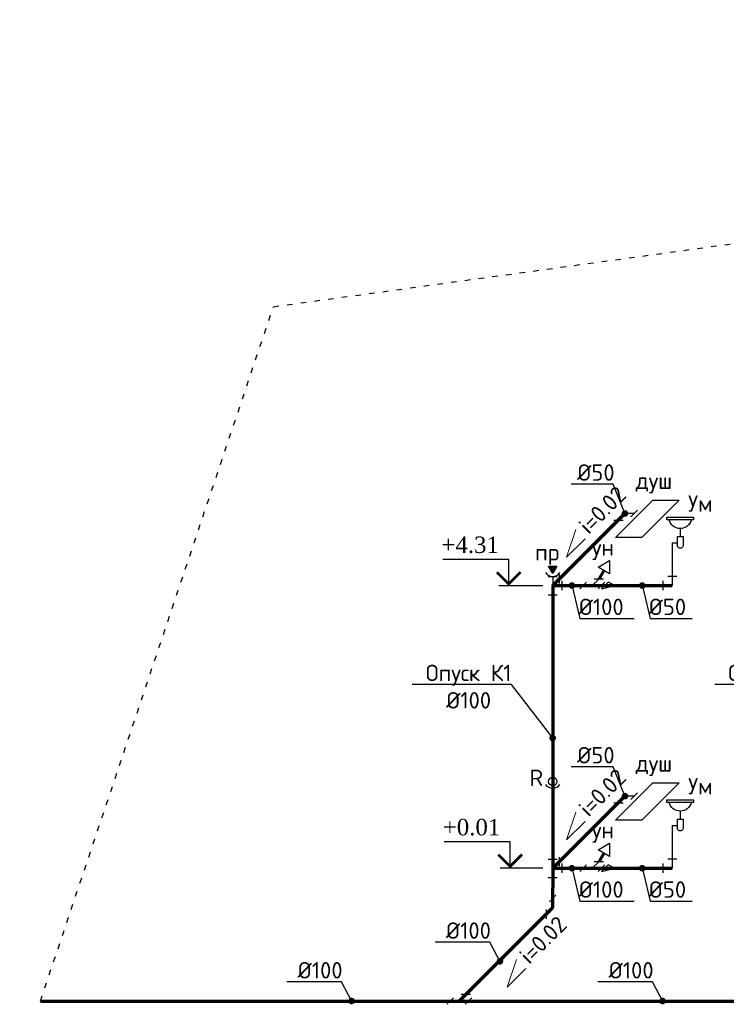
# Model space of a CAD drawing. Extents: x -4445 to 1909585, y 1860 to 289234.
# Tile 100 of 110: x 720560 to 731306, y 194392 to 209371. Entities that reach past the tile are written whole.
import ezdxf
from ezdxf import colors
from ezdxf.entities.mleader import LeaderData, LeaderLine
from ezdxf.enums import TextEntityAlignment as Align
from ezdxf.math import Vec2, Vec3

# ---------------------------------------------------------------- set-up
doc = ezdxf.new("R2010")
doc.units = 0
doc.header["$LTSCALE"] = 0.5
doc.header["$MEASUREMENT"] = 0
doc.linetypes.add('ACAD_ISO03W100', pattern=[30, 12, -18])
doc.layers.get('0').update_dxf_attribs({"linetype": 'CONTINUOUS', "lineweight": 18})
doc.layers.add('U 20', color=7, linetype='CONTINUOUS')
doc.layers.add('ВК', color=7, linetype='CONTINUOUS', lineweight=25)
doc.layers.add('К1', color=24, linetype='бытовая канализация', lineweight=70)
doc.styles.add('GOST', font='isocpeur.ttf')
doc.styles.add('Isocpeur', font='isocpeui.ttf', dxfattribs={"height": 250})
doc.styles.get("Standard").update_dxf_attribs({"font": 'spds.shx', "oblique": 15})
doc.styles.add('Наименование', font='times.ttf')
doc.linetypes.add('бытовая канализация', pattern='A,5,-0.5,["К1",Standard,S=0.7,R=0,X=0,Y=-0.35],-2', length=7.5)

# ---------------------------------------------------------------- blocks, each defined once
blk = doc.blocks.new('_Dot')
at = {"color": 0, "linetype": 'ByBlock', "lineweight": -2}
blk.add_line((-0.5, 0), (-1, 0), dxfattribs=at)
at = {"color": 0, "linetype": 'ByBlock', "const_width": 0.5}
blk.add_lwpolyline([(-0.25, 0, 1), (0.25, 0, 1)], format="xyb", close=True, dxfattribs=at)
blk = doc.blocks.new('Умывальник схема')
at = {"color": 7, "lineweight": 30, "ltscale": 250}
for p, q in [((13263, 19024), (13263, 18903)), ((13309, 18903), (13217, 18903)), ((13217, 18903), (13217, 18770)), ((13309, 18903), (13309, 18770)), ((13384, 18805), (13309, 18805))]:
    blk.add_line(p, q, dxfattribs=at)
blk.add_lwpolyline([(13466, 19197), (13062, 19197), (13062, 19157), (13466, 19157)], close=True, dxfattribs=at)
for centre, radius, start, end in [((13264, 19196), 173, 193.0686, 346.9314), ((13263, 18770), 45.9, 180, 0.0003)]:
    blk.add_arc(centre, radius, start, end, dxfattribs=at)

msp = doc.modelspace()

# ---------------------------------------------------------------- hatches: boundary and pattern name
at = {"ltscale": 250}
h = msp.add_hatch(color=256, dxfattribs=at)
h.dxf.hatch_style = 1
h.set_gradient(color1=(0, 153, 76), color2=(0, 153, 76), tint=1)
h.paths.add_polyline_path([(728728.762, 201056.554), (728603.762, 201056.554), (728666.262, 200948.301)])

# ---------------------------------------------------------------- linework, layer by layer
at = {"color": 26, "lineweight": 30, "ltscale": 250}
for p, q in [((729765.555, 201858.587), (729666.56, 201759.592)), ((729905.555, 201858.587), (729765.555, 201858.587)), ((729955.053, 201908.084), (729856.058, 201809.089)), ((729596.56, 201759.592), (729736.56, 201759.592)), ((730485.595, 201412.669), (730485.595, 200762.669)), ((728596.262, 200902.669), (728736.262, 200902.669)), ((728666.262, 200902.669), (728666.262, 200622.669)), ((728765.257, 200931.664), (728765.257, 200791.664)), ((730555.595, 200902.669), (730415.595, 200902.669)), ((730485.595, 200902.669), (730485.595, 200762.669)), ((728666.262, 200762.669), (728765.257, 200861.664)), ((728666.262, 200762.669), (728806.262, 200762.669)), ((728806.262, 200832.669), (728806.262, 200692.669)), ((729178.305, 200812.166), (729079.31, 200713.171)), ((729128.808, 200762.669), (729408.808, 200762.669)), ((729268.808, 200762.669), (729367.803, 200861.664)), ((729437.803, 200861.664), (729297.803, 200861.664)), ((729458.305, 200812.166), (729359.31, 200713.171)), ((729508.305, 200812.166), (729409.31, 200713.171)), ((730345.595, 200692.669), (730345.595, 200832.669)), ((730485.595, 200762.669), (730345.595, 200762.669)), ((728596.262, 200622.669), (728736.262, 200622.669)), ((729955.053, 197608.084), (729856.058, 197509.089)), ((729596.56, 197459.592), (729736.56, 197459.592)), ((729765.555, 197558.587), (729666.56, 197459.592)), ((729905.555, 197558.587), (729765.555, 197558.587)), ((730485.595, 197112.669), (730485.595, 196462.669)), ((728596.262, 196602.669), (728736.262, 196602.669)), ((728666.262, 196602.669), (728666.262, 196322.669)), ((728666.262, 196462.669), (728765.257, 196561.664)), ((728765.257, 196631.664), (728765.257, 196491.664)), ((728806.262, 196532.669), (728806.262, 196392.669)), ((729268.808, 196462.669), (729367.803, 196561.664)), ((729437.803, 196561.664), (729297.803, 196561.664)), ((730345.595, 196392.669), (730345.595, 196532.669)), ((730555.595, 196602.669), (730415.595, 196602.669)), ((730485.595, 196602.669), (730485.595, 196462.669)), ((728666.262, 196462.669), (728806.262, 196462.669)), ((729178.305, 196512.166), (729079.31, 196413.171)), ((729128.808, 196462.669), (729408.808, 196462.669)), ((729458.305, 196512.166), (729359.31, 196413.171)), ((729508.305, 196512.166), (729409.31, 196413.171)), ((730485.595, 196462.669), (730345.595, 196462.669)), ((728596.262, 196322.669), (728736.262, 196322.669)), ((728715.759, 196052.166), (728616.764, 195953.171)), ((728666.262, 195862.669), (728666.262, 196002.669)), ((728666.262, 195862.669), (728567.267, 195763.674)), ((728567.267, 195833.674), (728567.267, 195693.674)), ((727156.303, 194492.71), (727057.308, 194393.715)), ((727106.805, 194443.212), (727386.805, 194443.212)), ((727246.805, 194443.212), (727345.8, 194542.207)), ((727415.8, 194542.207), (727275.8, 194542.207)), ((727436.303, 194492.71), (727337.308, 194393.715))]:
    msp.add_line(p, q, dxfattribs=at)
at = {"lineweight": 30, "ltscale": 250}
for points in [[(730021.965, 201495.926), (729621.965, 201495.926), (730187.65, 202061.612), (730587.65, 202061.612), (730021.965, 201495.926)], [(730021.965, 197195.926), (729621.965, 197195.926), (730187.65, 197761.612), (730587.65, 197761.612), (730021.965, 197195.926)]]:
    msp.add_lwpolyline(points, dxfattribs=at)
at = {"ltscale": 250}
for points in [[(729160.25, 201475.812), (728877.408, 201192.969), (729018.829, 201617.233)], [(729160.25, 197175.812), (728877.408, 196892.969), (729018.829, 197317.233)], [(728258.057, 194935.062), (727975.214, 194652.219), (728116.635, 195076.483)]]:
    msp.add_lwpolyline(points, dxfattribs=at)
at = {"lineweight": 30, "ltscale": 250}
msp.add_lwpolyline([(728603.762, 201056.554), (728728.762, 201056.554), (728666.262, 200948.301)], close=True, dxfattribs=at)
at = {"color": 7, "lineweight": 30, "ltscale": 250}
for points in [[(729529.405, 200941.568), (729356.2, 201041.568), (729529.405, 201141.568), (729529.405, 200941.568)], [(729529.405, 196641.568), (729356.2, 196741.568), (729529.405, 196841.568), (729529.405, 196641.568)]]:
    msp.add_lwpolyline(points, dxfattribs=at)
at = {"color": 26, "lineweight": 30, "ltscale": 250}
for points in [[(729409.31, 200713.171), (729610.408, 200762.669), (729508.305, 200812.166)], [(729409.31, 196413.171), (729610.408, 196462.669), (729508.305, 196512.166)]]:
    msp.add_lwpolyline(points, dxfattribs=at)
at = {"lineweight": 30, "ltscale": 250}
msp.add_circle((728666.262, 197783.127), 65, dxfattribs=at)
for centre in [(728666.262, 201034.636), (728666.262, 197812.578)]:
    msp.add_arc(centre, 131.967, 215.0235706, 324.9764294, dxfattribs=at)
at = {"layer": 'U 20', "color": 1}
for p, q in [((728515.415, 200758.446), (727847.766, 200758.446)), ((728516.262, 196462.669), (727869.066, 196462.669))]:
    msp.add_line(p, q, dxfattribs=at)
for points in [[(727997.766, 200758.446), (727997.766, 201158.446), (726993.584, 201158.446)], [(728019.066, 196462.669), (728019.066, 196862.669), (727014.884, 196862.669)]]:
    msp.add_lwpolyline(points, dxfattribs=at)
for points in [[(728177.766, 200966.726, 40, 40, 0), (727997.766, 200786.726, 40, 40, 0), (727817.766, 200966.726, 40, 40, 0)], [(728199.066, 196670.949, 40, 40, 0), (728019.066, 196490.949, 40, 40, 0), (727839.066, 196670.949, 40, 40, 0)]]:
    msp.add_lwpolyline(points, format="xyseb", dxfattribs=at)
at = {"layer": 'ВК', "color": 7, "linetype": 'ACAD_ISO03W100', "ltscale": 14}
msp.add_lwpolyline([(720876.057, 194442.365), (724417.9, 205005.1), (760880.6, 210008.6), (768253.457, 210008.6), (768253.457, 211956.165)], dxfattribs=at)
at = {"layer": 'К1', "ltscale": 750}
for p, q in [((729765.555, 201858.587), (728665.415, 200758.446)), ((728666.262, 200762.669), (730485.595, 200762.669)), ((729765.555, 197558.587), (728665.415, 196458.446)), ((728666.262, 196462.669), (728665.415, 195861.822)), ((728666.262, 196462.669), (730485.595, 196462.669))]:
    msp.add_line(p, q, dxfattribs=at)
at = {"layer": 'К1', "ltscale": 250}
for p, q in [((729442.803, 200991.568), (729367.803, 200861.664)), ((729442.803, 196691.568), (729367.803, 196561.664))]:
    msp.add_line(p, q, dxfattribs=at)
at = {"layer": 'К1', "ltscale": 500}
for p, q in [((728666.262, 200762.669), (728666.262, 196462.669)), ((728665.415, 195861.822), (727245.958, 194442.365)), ((720876.057, 194442.365), (758704.689, 194442.365))]:
    msp.add_line(p, q, dxfattribs=at)

# ---------------------------------------------------------------- block references
at = {"xscale": -1}
for p in [(743869.162, 182607.71), (743869.162, 178307.71)]:
    msp.add_blockref('Умывальник схема', p, dxfattribs=at)

# ---------------------------------------------------------------- texts
at = {"style": 'GOST'}
for p in [(729927.408, 202232.369), (729927.408, 197932.369)]:
    msp.add_text('душ', height=250, dxfattribs=at).set_placement(p)
at = {"color": 7, "lineweight": 30, "ltscale": 250, "style": 'GOST'}
for p in [(729213.101, 201528.662), (729213.101, 197228.662), (728310.907, 194987.913)]:
    msp.add_text('i=0.02', height=250, rotation=45, dxfattribs=at).set_placement(p)
for s, p in [('Ум', (730725.908, 201884.871)), ('пр', (728398.043, 201144.833)), ('ун', (729262.447, 201217.405)), ('Ум', (730725.908, 197584.871)), ('ун', (729262.447, 196917.405))]:
    msp.add_text(s, height=250, dxfattribs=at).set_placement(p)
at = {"linetype": 'ByBlock', "lineweight": 30, "ltscale": 250, "style": 'GOST'}
msp.add_text('R', height=250, dxfattribs=at).set_placement((728314.371, 197713.26))
at = {"color": 7, "lineweight": 50, "char_height": 250, "attachment_point": 4, "style": 'Isocpeur'}
for s, insert, width in [('\\pi2991.4444;{\\C0;Ссылочные документы}', (139553.599, 203614.276), 9505.04788), ('\\pi2752.61864;{\\C0;Прилагаемые документы}', (139553.599, 201264.584), 9505.04788), ('\\pi163.06818;{\\C0;Основные показатели систем водоснабжения и \\P\\pi2964.29924;канализации}', (139390.71, 198649.49), 8000)]:
    msp.add_mtext(s, dxfattribs=dict(at, insert=insert, width=width))
at = {"layer": 'U 20', "color": 7, "style": 'Наименование'}
for s, p in [('+4.31', (727847.766, 201258.446)), ('+0.01', (727869.066, 196962.669))]:
    msp.add_text(s, height=250, dxfattribs=at).set_placement(p, align=Align.RIGHT)

# ---------------------------------------------------------------- leaders
ml = msp.add_multileader_mtext('Standard')
ml.set_content('%%C50', color=256, style='GOST')
ml.set_leader_properties()
ml.set_arrow_properties(name='DOT')
ml.build(insert=Vec2(0, 0))
ml.multileader.update_dxf_attribs({"text_left_attachment_type": 6, "text_right_attachment_type": 6, "dogleg_length": 0.001, "arrow_head_size": 100, "scale": 100})
ctx = ml.context
ctx.base_point, ctx.scale, ctx.char_height, ctx.arrow_head_size, ctx.landing_gap_size, ctx.plane_origin = Vec3(729060.508, 202307.069), 100, 250, 100, 0, Vec3(729765.555, 201858.587)
ctx.left_attachment, ctx.right_attachment, ctx.text_align_type = 6, 6, 1
notes = []
notes.append((ctx, [(1, (1, 1, 0), (729585.608, 202307.069), (-1, 0), 0.1, [(0, [(729765.555, 201858.587)], 0, [])])]))
ctx.mtext.insert, ctx.mtext.alignment, ctx.mtext.flow_direction = Vec3(729323.008, 202607.069), 2, 5
ml = msp.add_multileader_mtext('Standard')
ml.set_content('%%C100', color=256, style='GOST')
ml.set_leader_properties()
ml.set_arrow_properties(name='DOT')
ml.build(insert=Vec2(0, 0))
ml.multileader.update_dxf_attribs({"text_left_attachment_type": 6, "text_right_attachment_type": 6, "dogleg_length": 0.001, "arrow_head_size": 100, "scale": 100})
ctx = ml.context
ctx.base_point, ctx.scale, ctx.char_height, ctx.arrow_head_size, ctx.landing_gap_size, ctx.plane_origin = Vec3(729078.508, 200263.569), 100, 250, 100, 0, Vec3(728958.408, 200762.669)
ctx.left_attachment, ctx.right_attachment, ctx.text_align_type = 6, 6, 1
notes.append((ctx, [(0, (1, 1, 0), (729078.408, 200263.569), (1, 0), 0.1, [(0, [(728958.408, 200762.669)], 0, [])])]))
ctx.mtext.insert, ctx.mtext.alignment, ctx.mtext.flow_direction = Vec3(729403.508, 200563.569), 2, 5
ml = msp.add_multileader_mtext('Standard')
ml.set_content('%%C50', color=256, style='GOST')
ml.set_leader_properties()
ml.set_arrow_properties(name='DOT')
ml.build(insert=Vec2(0, 0))
ml.multileader.update_dxf_attribs({"text_left_attachment_type": 6, "text_right_attachment_type": 6, "dogleg_length": 0.001, "arrow_head_size": 100, "scale": 100})
ctx = ml.context
ctx.base_point, ctx.scale, ctx.char_height, ctx.arrow_head_size, ctx.landing_gap_size, ctx.plane_origin = Vec3(730148.208, 200263.569), 100, 250, 100, 0, Vec3(730028.108, 200762.669)
ctx.left_attachment, ctx.right_attachment, ctx.text_align_type = 6, 6, 1
notes.append((ctx, [(0, (1, 1, 0), (730148.108, 200263.569), (1, 0), 0.1, [(0, [(730028.108, 200762.669)], 0, [])])]))
ctx.mtext.insert, ctx.mtext.alignment, ctx.mtext.flow_direction = Vec3(730410.708, 200563.569), 2, 5
ml = msp.add_multileader_mtext('Standard')
ml.set_content('Опуск К1\\P%%C100', color=256, style='GOST')
ml.set_leader_properties()
ml.set_arrow_properties(name='DOT')
ml.build(insert=Vec2(0, 0))
ml.multileader.update_dxf_attribs({"text_left_attachment_type": 6, "text_right_attachment_type": 6, "dogleg_length": 0.001, "arrow_head_size": 100, "scale": 100})
ctx = ml.context
ctx.base_point, ctx.scale, ctx.char_height, ctx.arrow_head_size, ctx.landing_gap_size, ctx.plane_origin = Vec3(726737.383, 199258.642), 100, 250, 100, 0, Vec3(728666.262, 198442.227)
ctx.left_attachment, ctx.right_attachment, ctx.text_align_type = 6, 6, 1
notes.append((ctx, [(1, (1, 1, 0), (728037.483, 199258.642), (-1, 0), 0.1, [(0, [(728666.262, 198442.227)], 0, [])])]))
ctx.mtext.insert, ctx.mtext.alignment, ctx.mtext.flow_direction = Vec3(727387.383, 199558.642), 2, 5
ml = msp.add_multileader_mtext('Standard')
ml.set_content('Опуск К1\\P%%C100', color=256, style='GOST')
ml.set_leader_properties()
ml.set_arrow_properties(name='DOT')
ml.build(insert=Vec2(0, 0))
ml.multileader.update_dxf_attribs({"text_left_attachment_type": 6, "text_right_attachment_type": 6, "dogleg_length": 0.001, "arrow_head_size": 100, "scale": 100})
ctx = ml.context
ctx.base_point, ctx.scale, ctx.char_height, ctx.arrow_head_size, ctx.landing_gap_size, ctx.plane_origin = Vec3(731337.383, 199258.642), 100, 250, 100, 0, Vec3(733266.262, 198442.227)
ctx.left_attachment, ctx.right_attachment, ctx.text_align_type = 6, 6, 1
notes.append((ctx, [(1, (1, 1, 0), (732637.483, 199258.642), (-1, 0), 0.1, [(0, [(733266.262, 198442.227)], 0, [])])]))
ctx.mtext.insert, ctx.mtext.alignment, ctx.mtext.flow_direction = Vec3(731987.383, 199558.642), 2, 5
ml = msp.add_multileader_mtext('Standard')
ml.set_content('%%C50', color=256, style='GOST')
ml.set_leader_properties()
ml.set_arrow_properties(name='DOT')
ml.build(insert=Vec2(0, 0))
ml.multileader.update_dxf_attribs({"text_left_attachment_type": 6, "text_right_attachment_type": 6, "dogleg_length": 0.001, "arrow_head_size": 100, "scale": 100})
ctx = ml.context
ctx.base_point, ctx.scale, ctx.char_height, ctx.arrow_head_size, ctx.landing_gap_size, ctx.plane_origin = Vec3(729060.508, 198007.069), 100, 250, 100, 0, Vec3(729765.555, 197558.587)
ctx.left_attachment, ctx.right_attachment, ctx.text_align_type = 6, 6, 1
notes.append((ctx, [(1, (1, 1, 0), (729585.608, 198007.069), (-1, 0), 0.1, [(0, [(729765.555, 197558.587)], 0, [])])]))
ctx.mtext.insert, ctx.mtext.alignment, ctx.mtext.flow_direction = Vec3(729323.008, 198307.069), 2, 5
ml = msp.add_multileader_mtext('Standard')
ml.set_content('%%C100', color=256, style='GOST')
ml.set_leader_properties()
ml.set_arrow_properties(name='DOT')
ml.build(insert=Vec2(0, 0))
ml.multileader.update_dxf_attribs({"text_left_attachment_type": 6, "text_right_attachment_type": 6, "dogleg_length": 0.001, "arrow_head_size": 100, "scale": 100})
ctx = ml.context
ctx.base_point, ctx.scale, ctx.char_height, ctx.arrow_head_size, ctx.landing_gap_size, ctx.plane_origin = Vec3(729078.508, 195963.569), 100, 250, 100, 0, Vec3(728958.408, 196462.669)
ctx.left_attachment, ctx.right_attachment, ctx.text_align_type = 6, 6, 1
notes.append((ctx, [(0, (1, 1, 0), (729078.408, 195963.569), (1, 0), 0.1, [(0, [(728958.408, 196462.669)], 0, [])])]))
ctx.mtext.insert, ctx.mtext.alignment, ctx.mtext.flow_direction = Vec3(729403.508, 196263.569), 2, 5
ml = msp.add_multileader_mtext('Standard')
ml.set_content('%%C50', color=256, style='GOST')
ml.set_leader_properties()
ml.set_arrow_properties(name='DOT')
ml.build(insert=Vec2(0, 0))
ml.multileader.update_dxf_attribs({"text_left_attachment_type": 6, "text_right_attachment_type": 6, "dogleg_length": 0.001, "arrow_head_size": 100, "scale": 100})
ctx = ml.context
ctx.base_point, ctx.scale, ctx.char_height, ctx.arrow_head_size, ctx.landing_gap_size, ctx.plane_origin = Vec3(730148.208, 195963.569), 100, 250, 100, 0, Vec3(730028.108, 196462.669)
ctx.left_attachment, ctx.right_attachment, ctx.text_align_type = 6, 6, 1
notes.append((ctx, [(0, (1, 1, 0), (730148.108, 195963.569), (1, 0), 0.1, [(0, [(730028.108, 196462.669)], 0, [])])]))
ctx.mtext.insert, ctx.mtext.alignment, ctx.mtext.flow_direction = Vec3(730410.708, 196263.569), 2, 5
ml = msp.add_multileader_mtext('Standard')
ml.set_content('%%C100', color=256, style='GOST')
ml.set_leader_properties()
ml.set_arrow_properties(name='DOT')
ml.build(insert=Vec2(0, 0))
ml.multileader.update_dxf_attribs({"text_left_attachment_type": 6, "text_right_attachment_type": 6, "dogleg_length": 0.001, "arrow_head_size": 100, "scale": 100})
ctx = ml.context
ctx.base_point, ctx.scale, ctx.char_height, ctx.arrow_head_size, ctx.landing_gap_size, ctx.plane_origin = Vec3(727059.914, 195339.019), 100, 250, 100, 0, Vec3(727863.757, 195046.177)
ctx.left_attachment, ctx.right_attachment, ctx.text_align_type = 6, 6, 1
notes.append((ctx, [(1, (1, 1, 0), (727710.014, 195339.019), (-1, 0), 0.1, [(0, [(727863.757, 195046.177)], 0, [])])]))
ctx.mtext.insert, ctx.mtext.alignment, ctx.mtext.flow_direction = Vec3(727384.914, 195639.019), 2, 5
ml = msp.add_multileader_mtext('Standard')
ml.set_content('%%C100', color=256, style='GOST')
ml.set_leader_properties()
ml.set_arrow_properties(name='DOT')
ml.build(insert=Vec2(0, 0))
ml.multileader.update_dxf_attribs({"text_left_attachment_type": 6, "text_right_attachment_type": 6, "dogleg_length": 0.001, "arrow_head_size": 100, "scale": 100})
ctx = ml.context
ctx.base_point, ctx.scale, ctx.char_height, ctx.arrow_head_size, ctx.landing_gap_size, ctx.plane_origin = Vec3(724804.103, 194735.208), 100, 250, 100, 0, Vec3(725607.946, 194442.365)
ctx.left_attachment, ctx.right_attachment, ctx.text_align_type = 6, 6, 1
notes.append((ctx, [(1, (1, 1, 0), (725454.203, 194735.208), (-1, 0), 0.1, [(0, [(725607.946, 194442.365)], 0, [])])]))
ctx.mtext.insert, ctx.mtext.alignment, ctx.mtext.flow_direction = Vec3(725129.103, 195035.208), 2, 5
ml = msp.add_multileader_mtext('Standard')
ml.set_content('%%C100', color=256, style='GOST')
ml.set_leader_properties()
ml.set_arrow_properties(name='DOT')
ml.build(insert=Vec2(0, 0))
ml.multileader.update_dxf_attribs({"text_left_attachment_type": 6, "text_right_attachment_type": 6, "dogleg_length": 0.001, "arrow_head_size": 100, "scale": 100})
ctx = ml.context
ctx.base_point, ctx.scale, ctx.char_height, ctx.arrow_head_size, ctx.landing_gap_size, ctx.plane_origin = Vec3(729533.603, 194735.208), 100, 250, 100, 0, Vec3(730337.446, 194442.365)
ctx.left_attachment, ctx.right_attachment, ctx.text_align_type = 6, 6, 1
notes.append((ctx, [(1, (1, 1, 0), (730183.703, 194735.208), (-1, 0), 0.1, [(0, [(730337.446, 194442.365)], 0, [])])]))
ctx.mtext.insert, ctx.mtext.alignment, ctx.mtext.flow_direction = Vec3(729858.603, 195035.208), 2, 5
for ctx, leaders in notes:
    for number, flags, end, landing, length, lines in leaders:
        leader = LeaderData()
        leader.index, (leader.has_last_leader_line, leader.has_dogleg_vector, leader.attachment_direction) = number, flags
        leader.last_leader_point, leader.dogleg_vector, leader.dogleg_length = Vec3(end), Vec3(landing), length
        for number, points, colour, breaks in lines:
            line = LeaderLine()
            line.index, line.vertices, line.color, line.breaks = number, Vec3.list(points), colors.encode_raw_color(colour), breaks
            leader.lines.append(line)
        ctx.leaders.append(leader)

doc.saveas('drawing.dxf')
